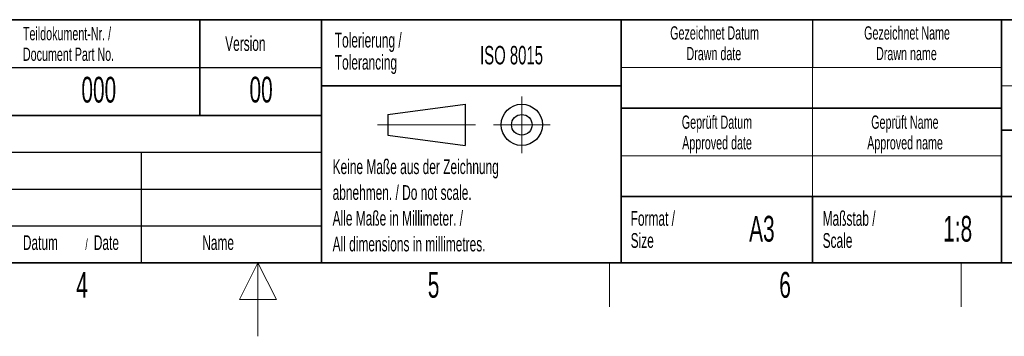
# Model space of a CAD drawing. Header units: millimetres. Extents: x 5 to 418, y 2 to 292.
# Tile 16 of 40: x 185 to 318, y 2 to 45. Entities that reach past the tile are written whole.
import ezdxf

# ---------------------------------------------------------------- set-up
doc = ezdxf.new("R2010")
doc.units = ezdxf.units.MM
doc.layers.add('SLD-0', color=7, linetype='Continuous')
doc.styles.add('SLDTEXTSTYLE0', font='TXT', dxfattribs={"width": 0.605})

msp = doc.modelspace()

# ---------------------------------------------------------------- linework, layer by layer
at = {"layer": 'SLD-0', "lineweight": 35}
for p, q in [((158.1167, 45), (225.6167, 45)), ((209.1167, 45), (209.1167, 32)), ((225.6167, 45), (225.6167, 32)), ((225.6167, 45), (266.3305, 45)), ((225.6167, 45), (225.6167, 36)), ((266.3305, 12), (266.3305, 45)), ((266.3305, 45), (266.3305, 12)), ((318, 45), (266.3305, 45)), ((318, 45), (318, 12)), ((318, 45), (318, 40.1053)), ((318, 45), (408, 45)), ((318, 45), (318, 12)), ((225.6167, 36), (266.3305, 36)), ((225.6167, 36), (225.6167, 12)), ((266.3305, 33), (318, 33)), ((158.1167, 32), (225.6167, 32)), ((408, 30), (318, 30)), ((266.3305, 21), (318, 21)), ((292.3305, 21), (292.3305, 12)), ((318, 21), (390, 21)), ((26, 12), (408, 12)), ((225.6167, 12), (266.3305, 12)), ((266.3305, 12), (318, 12))]:
    msp.add_line(p, q, dxfattribs=at)
at = {"layer": 'SLD-0'}
for p, q in [((292.3305, 45), (292.3305, 38.5)), ((158.1167, 38.5), (225.6167, 38.5)), ((158.1167, 27), (225.6167, 27)), ((201.1167, 27), (201.1167, 12)), ((158.1167, 22), (225.6167, 22)), ((158.1167, 17), (225.6167, 17))]:
    msp.add_line(p, q, dxfattribs=at)
at = {"layer": 'SLD-0', "lineweight": 18}
for p, q in [((266.3305, 38.5), (318, 38.5)), ((292.3305, 38.5), (292.3305, 33)), ((252.8396, 34.5746), (252.8396, 26.8746)), ((292.3305, 33), (292.3305, 26.5)), ((233.2396, 30.7246), (246.5396, 30.7246)), ((248.9896, 30.7246), (256.6896, 30.7246)), ((266.3305, 26.5), (318, 26.5)), ((292.3305, 26.5), (292.3305, 21)), ((264.75, 6), (264.75, 12)), ((312.5, 6), (312.5, 12))]:
    msp.add_line(p, q, dxfattribs=at)
at = {"layer": 'SLD-0', "color": 7, "linetype": 'Continuous', "lineweight": 18}
for p, q in [((318, 36), (408, 36)), ((217, 12), (214.5, 7)), ((217, 2), (217, 12)), ((219.5, 7), (217, 12)), ((214.5, 7), (219.5, 7))]:
    msp.add_line(p, q, dxfattribs=at)
at = {"layer": 'SLD-0', "lineweight": 25}
for p, q in [((234.6396, 32.1246), (245.1396, 33.5246)), ((245.1396, 33.5246), (245.1396, 27.9246)), ((234.6396, 32.1246), (234.6396, 29.3246)), ((158.1167, 32), (225.6167, 32)), ((234.6396, 29.3246), (245.1396, 27.9246))]:
    msp.add_line(p, q, dxfattribs=at)
at = {"layer": 'SLD-0', "color": 7, "linetype": 'Continuous', "lineweight": 35}
for p, q in [((225.6167, 32), (225.6167, 12)), ((158.1167, 12), (225.6167, 12)), ((408, 12), (318, 12))]:
    msp.add_line(p, q, dxfattribs=at)
at = {"layer": 'SLD-0', "lineweight": 25}
for radius in [2.8, 1.4]:
    msp.add_circle((252.8396, 30.7246), radius, dxfattribs=at)

# ---------------------------------------------------------------- texts
at = {"layer": 'SLD-0', "style": 'SLDTEXTSTYLE0'}
for s, insert, char_height, attachment_point in [('Teildokument-Nr. /', (185.0721, 44.0073), 1.8, 1), ('Gezeichnet Datum', (279.0254, 44.1039), 1.8, 2), ('Gezeichnet Name', (305.1708, 44.1039), 1.8, 2), ('Version', (212.5452, 42.7601), 2, 1), ('Tolerierung /', (227.4391, 43.2172), 2, 1), ('ISO 8015', (247.1716, 41.4342), 2.5, 1), ('Document Part No.', (185.0721, 41.2073), 1.8, 1), ('Tolerancing', (227.4391, 40.2172), 2, 1), ('Drawn date', (278.9303, 41.3039), 1.8, 2), ('Drawn name', (305.0871, 41.3039), 1.8, 2), ('000', (195.3767, 37.243), 3.5, 2), ('00', (217.424, 37.2527), 3.5, 2), ('Geprüft Datum', (279.3494, 31.9851), 1.8, 2), ('Geprüft Name', (304.8762, 31.9851), 1.8, 2), ('Änderungen / Modifications', (159.1698, 30.5619), 2, 1), ('Approved date', (279.362, 29.1851), 1.8, 2), ('Approved name', (304.9003, 29.1851), 1.8, 2), ('Keine Maße aus der Zeichnung', (227.1404, 26.0307), 2, 1), ('abnehmen. / Do not scale.', (227.1404, 22.5307), 2, 1), ('Alle Maße in Millimeter. /', (227.1404, 19.0307), 2, 1), ('Format /', (267.6251, 19.0116), 2, 1), ('Maßstab /', (293.7029, 19.0116), 2, 1), ('A3', (285.4515, 18.3609), 3.5, 2), ('1:8', (312.0473, 18.3609), 3.5, 2), ('Size', (267.6251, 16.0116), 2, 1), ('Scale', (293.7029, 16.0116), 2, 1), ('Datum', (185.0629, 15.7244), 2, 1), ('/', (193.5459, 15.2243), 1.5, 1), ('Date', (194.7022, 15.7244), 2, 1), ('Name', (209.4275, 15.729), 2, 1), ('All dimensions in millimetres.', (227.1404, 15.5307), 2, 1), ('4', (193.1027, 10.743), 3.5, 2), ('5', (240.8527, 10.743), 3.5, 2), ('6', (288.6027, 10.743), 3.5, 2)]:
    msp.add_mtext(s, dxfattribs=dict(at, insert=insert, char_height=char_height, attachment_point=attachment_point))

doc.saveas('drawing.dxf')
